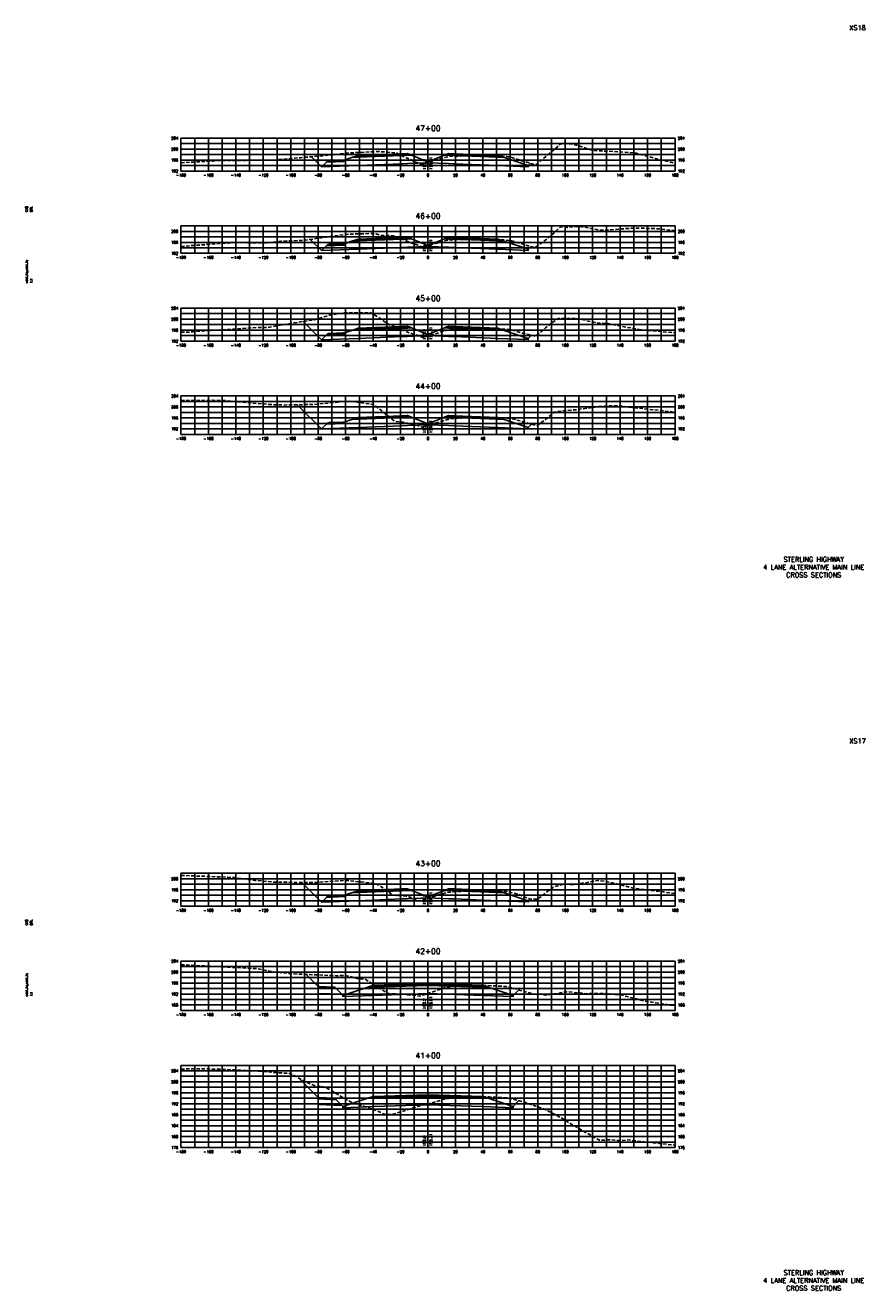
# Model space of a CAD drawing. Extents: x 37 to 9410, y 16 to 8218.
# Tile 2 of 110: x 767 to 1378, y 16 to 938. Entities that reach past the tile are written whole.
import ezdxf
from ezdxf.enums import TextEntityAlignment as Align

# ---------------------------------------------------------------- set-up
doc = ezdxf.new("R2010")
doc.units = 0
doc.header["$LTSCALE"] = 20
doc.header["$MEASUREMENT"] = 0
doc.linetypes.add('HIDDEN_050%', pattern=[0.1875, 0.125, -0.0625])
for name, color, linetype in [('S-AT-TXT175', 6, 'Continuous'), ('S-AT-TXT80', 1, 'Continuous'), ('XDATUM', 3, 'Continuous'), ('XEG', 1, 'HIDDEN_050%'), ('XFG', 2, 'Continuous'), ('XGRID', 251, 'Continuous'), ('XGRIDT', 2, 'Continuous'), ('XREF-BORDER', 7, 'Continuous')]:
    doc.layers.add(name, color=color, linetype=linetype)
doc.styles.add('L100', font='simplex.shx', dxfattribs={"height": 2})
doc.styles.add('L175', font='ROMANSM.shx', dxfattribs={"height": 3.5})
doc.styles.add('L80', font='ROMANSM.shx', dxfattribs={"height": 1.6})

# ---------------------------------------------------------------- blocks, each defined once
blk = doc.blocks.new('03025_00_att1')
at = {"layer": 'S-AT-TXT175', "style": 'L175'}
for tag, p in [('NUM', (32.402, 20.822)), ('LINE1', (30.64, 1.444)), ('LINE2', (30.64, 1.161)), ('LINE3', (30.64, 0.877))]:
    blk.add_attdef(tag, text='', height=0.175, dxfattribs=at).set_placement(p, align=Align.CENTER)
at = {"layer": 'S-AT-TXT80', "style": 'L80'}
for tag, p in [('DESIGNED', (2.094, 14.201)), ('CHECKED', (2.265, 14.201)), ('DRAFTED', (2.436, 14.201)), ('PCTB', (2.094, 11.605)), ('PSCALE', (2.265, 11.605)), ('PVIEW', (2.436, 11.605))]:
    blk.add_attdef(tag, p, '', height=0.08, rotation=90, dxfattribs=at)

msp = doc.modelspace()

# ---------------------------------------------------------------- linework, layer by layer
at = {"layer": 'XDATUM', "flags": 128}
for points in [[(975.02, 842.32), (982.41, 834.93), (1009, 835.99), (1041, 837.27), (1045, 837.43), (1060, 838.03), (1075, 837.43), (1079, 837.27), (1111, 835.99), (1133, 835.11), (1133, 836), (1134.6, 837.6)], [(974.16, 782.17), (982.41, 773.93), (1009, 774.99), (1041, 776.27), (1045, 776.43), (1060, 777.03), (1075, 776.43), (1079, 776.27), (1111, 774.99), (1133, 774.11), (1133, 775), (1134.92, 776.92)], [(969.04, 722.29), (982.41, 708.93), (1009, 709.99), (1041, 711.27), (1045, 711.43), (1060, 712.03), (1075, 711.43), (1079, 711.27), (1111, 709.99), (1133, 709.11), (1133, 710), (1135.35, 712.34)], [(964.78, 661.56), (982.41, 643.93), (1009, 644.99), (1041, 646.27), (1045, 646.43), (1060, 647.03), (1075, 646.43), (1079, 646.27), (1111, 644.99), (1133, 644.11), (1133, 645), (1135.46, 647.46)], [(967.96, 313.38), (982.41, 298.93), (1009, 299.99), (1041, 301.27), (1045, 301.43), (1060, 302.03), (1075, 301.43), (1079, 301.27), (1111, 299.99), (1133, 299.11), (1133, 300), (1134.36, 301.36)], [(971.17, 246.31), (980, 237.48), (980, 232.48), (997.21, 231.79), (998, 231), (998, 230.11), (1020, 230.99), (1060, 232.27), (1100, 230.99), (1122, 230.11), (1122, 231), (1126.1, 235.09)], [(965.83, 170.66), (980, 156.48), (980, 151.48), (997.21, 150.79), (998, 150), (998, 149.11), (1020, 149.99), (1060, 151.27), (1100, 149.99), (1122, 149.11), (1122, 150), (1126.3, 154.3)]]:
    msp.add_lwpolyline(points, dxfattribs=at)
at = {"layer": 'XEG', "flags": 128}
for points in [[(880, 837.98), (895.81, 838.91), (903.36, 839.27), (906.64, 839.59), (915.71, 839.61), (946.85, 839.97), (967.19, 841.72), (970.41, 842), (976.96, 842.45), (997.26, 844.56), (1001.79, 845.37), (1005.71, 845.34), (1024.28, 846.22), (1028.22, 845.89), (1037.28, 845.03), (1042.6, 842.45), (1054.93, 836.79), (1060, 838.32), (1060.08, 838.35), (1071.39, 841.84), (1073.37, 842.19), (1077.12, 842.72), (1079.33, 842.77), (1083.59, 842.87), (1087.81, 843.04), (1096.3, 843.38), (1100.94, 843.24), (1109.33, 842.99), (1114.08, 842.75), (1116.8, 842.59), (1118.12, 842.45), (1120.34, 842.06), (1127.07, 839.94), (1138.47, 836.39), (1149.95, 845.82), (1156.65, 851.75), (1160.42, 852.01), (1166.49, 851.46), (1179.67, 847.07), (1184.82, 846.75), (1198.55, 846.01), (1211.81, 845.05), (1225.57, 841.18), (1240, 837.69)], [(880, 777.03), (890.88, 777.84), (914.28, 779.46), (922.48, 779.98), (927.72, 779.74), (943.54, 779.6), (953.01, 780.86), (968.99, 781.45), (981.86, 783.25), (999.85, 785.74), (1006.41, 786.09), (1019.92, 786.45), (1022.13, 786.28), (1026.1, 785.03), (1032.53, 784.91), (1034.8, 784.74), (1044.68, 780.84), (1056.42, 776.3), (1060, 777.46), (1064.39, 778.88), (1071.03, 780.9), (1074, 781.47), (1077.11, 781.9), (1080.58, 781.94), (1084.17, 781.96), (1090.34, 782.15), (1097.13, 782.33), (1102.91, 782.25), (1109.13, 782.07), (1112.99, 781.81), (1116.94, 781.67), (1118.95, 781.38), (1120.98, 781.17), (1130, 778.45), (1137.88, 775.99), (1147.33, 782.85), (1156.56, 791.2), (1161.28, 790.77), (1169.72, 791.68), (1179.01, 790.16), (1185.44, 788.94), (1186.29, 788.78), (1210.77, 790.45), (1227.65, 789.89), (1240, 788.5)], [(880, 714.51), (885.96, 714.63), (887.07, 714.7), (887.46, 714.72), (888.53, 714.78), (936.46, 717.9), (942.49, 717.79), (957.01, 720.38), (960.79, 721.06), (977.04, 723.49), (989.25, 727.09), (998.61, 728.55), (1008.03, 728.51), (1014.45, 728.5), (1018.33, 728.6), (1024.87, 724.81), (1031.16, 720.23), (1047.12, 713.8), (1056.6, 710.68), (1060, 711.74), (1062.61, 712.55), (1070.56, 715), (1073.2, 715.69), (1076.88, 716.49), (1079.89, 716.55), (1084.11, 716.72), (1089.74, 717.03), (1097.03, 717.32), (1102.3, 717.14), (1109, 716.97), (1112.52, 716.84), (1116.88, 716.62), (1119.12, 716.35), (1121.29, 716), (1130.97, 713.34), (1138.59, 711.6), (1145.63, 717.72), (1154.79, 724.49), (1160.6, 724.53), (1168.32, 724.62), (1181.91, 721.49), (1191.33, 720.72), (1213.95, 716.39), (1240, 714.06)], [(880, 664.77), (881.04, 664.81), (897.52, 664.62), (903.3, 664.82), (911.59, 664.69), (945.16, 661.69), (955.7, 661.39), (977.25, 661.8), (995.59, 663.57), (1002.83, 664.33), (1008.88, 663.45), (1020.52, 661.6), (1025.23, 658.09), (1036.04, 649.3), (1041.92, 648.82), (1045.41, 648.27), (1053.02, 646.14), (1055.74, 645.2), (1060, 646.49), (1060.75, 646.72), (1070.27, 649.73), (1072.33, 650.21), (1076.8, 651.47), (1079.02, 651.6), (1084.26, 651.85), (1088.37, 652.04), (1097.12, 652.43), (1100.94, 652.37), (1108.92, 652.22), (1111.48, 652.11), (1116.61, 651.94), (1118.4, 651.68), (1121.56, 651.37), (1133.52, 648.01), (1139.59, 646.28), (1143.94, 649.54), (1152.04, 656.19), (1158.38, 657.12), (1168.78, 658.06), (1183.55, 660.12), (1190.65, 660.87), (1199.41, 660.85), (1208.47, 659.64), (1236.55, 656.6), (1240, 656.15)], [(880, 318.44), (907.98, 317.43), (919.14, 316.84), (933.83, 314.84), (948.76, 313.47), (968.12, 313.37), (971.86, 313.36), (974.91, 313.28), (979.22, 313.41), (999.6, 314.79), (1002.25, 314.65), (1021.73, 312.59), (1024.3, 311.29), (1034.45, 304.12), (1036.59, 303.92), (1044.2, 303.42), (1046.37, 302.9), (1053.85, 299.78), (1060, 301.77), (1069, 304.69), (1072.22, 305.63), (1076.07, 306.31), (1076.98, 306.46), (1078.3, 306.51), (1084.17, 306.82), (1086.52, 306.92), (1097.2, 307.41), (1106.85, 307.15), (1109.13, 307.08), (1114.19, 306.82), (1116.93, 306.69), (1119.05, 306.36), (1125.15, 305.09), (1130.66, 302.52), (1135.25, 301.08), (1139.79, 301.16), (1143.08, 303.58), (1151.38, 309.92), (1158.48, 312.12), (1159.07, 312.22), (1166.16, 311.72), (1184.26, 314.76), (1188.39, 314.3), (1193.14, 313.41), (1209.45, 309.22), (1231.57, 306.43), (1240, 305.16)], [(880, 253.36), (884.12, 253.29), (891.09, 252.75), (934.98, 250.52), (943.11, 249.03), (945.51, 248.46), (958.5, 246.98), (961.65, 246.62), (968.69, 246.42), (993.48, 245.32), (999.87, 245.52), (1008.45, 243.28), (1013.95, 242.98), (1029.56, 233.15), (1031.45, 232.19), (1032.38, 232.1), (1041.3, 231.9), (1052.13, 230.75), (1053.79, 230.35), (1056.32, 231.09), (1060, 232.37), (1072.26, 236.64), (1072.96, 236.74), (1077.28, 237.54), (1083.45, 237.79), (1084.49, 237.84), (1095.78, 238.3), (1097.52, 238.38), (1099.08, 238.33), (1109.12, 237.94), (1112.16, 237.72), (1116.83, 237.45), (1120.17, 236.76), (1122.77, 236.13), (1129.01, 234.19), (1139.14, 231.55), (1141.17, 231.79), (1145.84, 231.21), (1159.54, 233.28), (1161.07, 233.53), (1161.73, 233.57), (1169.61, 232.82), (1175.59, 232.23), (1189.2, 232.42), (1200.54, 231.3), (1217.16, 227.02), (1240, 223.43)], [(880, 177.3), (891.22, 177.43), (899.96, 177.36), (910.07, 177.12), (937.42, 175.8), (948.49, 174.79), (959.69, 174.06), (970.76, 167.92), (978.99, 164.43), (981.13, 164.74), (983.7, 164.45), (987.22, 162.96), (1005.33, 152.35), (1013.12, 150.28), (1015.9, 149.27), (1021.79, 147.25), (1028.94, 144.08), (1034.45, 144.31), (1042.68, 146.86), (1051.77, 149.88), (1059.93, 152.02), (1060, 152.03), (1063.81, 152.79), (1071.42, 155.24), (1074.86, 155.86), (1077.31, 156.3), (1081.48, 156.52), (1084.37, 156.67), (1092.3, 157.01), (1097.72, 157.22), (1104.59, 156.98), (1109.4, 156.78), (1114.08, 156.48), (1117.15, 156.27), (1118.87, 155.95), (1121.4, 155.57), (1128.8, 153.64), (1145.9, 147.68), (1157.01, 141.81), (1165.29, 136.6), (1184.88, 125.46), (1186.76, 125.37), (1192.38, 125.74), (1199.78, 125.15), (1205.13, 125.6), (1231.22, 122.74), (1240, 121.83)]]:
    msp.add_lwpolyline(points, dxfattribs=at)
at = {"layer": 'XFG', "flags": 128}
for points in [[(982.41, 834.93), (982.41, 834.93), (975.02, 842.32)], [(1060, 838.77), (1048.05, 843.55), (1045, 843.43), (1041, 843.27), (1009, 841.99), (1004.43, 841.81), (999, 840), (999, 839), (985.96, 838.48), (982.41, 834.93), (1009, 835.99), (1041, 837.27), (1045, 837.43), (1060, 838.03), (1060, 838.77)], [(999, 840), (998, 839.96), (998, 839.62), (988, 839.22), (988, 839.56), (987, 839.52), (985.96, 838.48), (999, 839), (999, 840)], [(998, 839.96), (988, 839.56), (988, 839.22), (998, 839.62), (998, 839.96)], [(1045, 843.77), (1041, 843.61), (1009, 842.33), (1009, 843.33), (1004.43, 841.81), (1009, 841.99), (1041, 843.27), (1045, 843.43), (1048.05, 843.55), (1045, 844.77), (1045, 843.77)], [(1045, 844.77), (1041, 844.61), (1009, 843.33), (1009, 842.99), (1041, 844.27), (1045, 844.43), (1045, 844.77)], [(1045, 844.43), (1041, 844.27), (1009, 842.99), (1009, 842.33), (1041, 843.61), (1045, 843.77), (1045, 844.43)], [(1060, 838.77), (1071.95, 843.55), (1075, 843.43), (1079, 843.27), (1111, 841.99), (1115.57, 841.81), (1133, 836), (1133, 835.11), (1111, 835.99), (1079, 837.27), (1075, 837.43), (1060, 838.03)], [(1075, 844.77), (1071.95, 843.55), (1075, 843.43), (1079, 843.27), (1111, 841.99), (1115.57, 841.81), (1111, 843.33), (1111, 842.33), (1079, 843.61), (1075, 843.77), (1075, 844.77)], [(1075, 844.77), (1075, 844.43), (1079, 844.27), (1111, 842.99), (1111, 843.33), (1079, 844.61), (1075, 844.77)], [(1075, 844.43), (1075, 843.77), (1079, 843.61), (1111, 842.33), (1111, 842.99), (1079, 844.27), (1075, 844.43)], [(1133, 836), (1133, 836), (1134.6, 837.6)], [(982.41, 773.93), (982.41, 773.93), (974.16, 782.17)], [(1060, 777.77), (1048.05, 782.55), (1045, 782.43), (1041, 782.27), (1009, 780.99), (1004.43, 780.81), (999, 779), (999, 778), (985.96, 777.48), (982.41, 773.93), (1009, 774.99), (1041, 776.27), (1045, 776.43), (1060, 777.03), (1060, 777.77)], [(999, 779), (998, 778.96), (998, 778.62), (988, 778.22), (988, 778.56), (987, 778.52), (985.96, 777.48), (999, 778), (999, 779)], [(998, 778.96), (988, 778.56), (988, 778.22), (998, 778.62), (998, 778.96)], [(1045, 782.77), (1041, 782.61), (1009, 781.33), (1009, 782.33), (1004.43, 780.81), (1009, 780.99), (1041, 782.27), (1045, 782.43), (1048.05, 782.55), (1045, 783.77), (1045, 782.77)], [(1045, 783.77), (1041, 783.61), (1009, 782.33), (1009, 781.99), (1041, 783.27), (1045, 783.43), (1045, 783.77)], [(1045, 783.43), (1041, 783.27), (1009, 781.99), (1009, 781.33), (1041, 782.61), (1045, 782.77), (1045, 783.43)], [(1060, 777.77), (1071.95, 782.55), (1075, 782.43), (1079, 782.27), (1111, 780.99), (1115.57, 780.81), (1133, 775), (1133, 774.11), (1111, 774.99), (1079, 776.27), (1075, 776.43), (1060, 777.03)], [(1075, 783.77), (1071.95, 782.55), (1075, 782.43), (1079, 782.27), (1111, 780.99), (1115.57, 780.81), (1111, 782.33), (1111, 781.33), (1079, 782.61), (1075, 782.77), (1075, 783.77)], [(1075, 783.77), (1075, 783.43), (1079, 783.27), (1111, 781.99), (1111, 782.33), (1079, 783.61), (1075, 783.77)], [(1075, 783.43), (1075, 782.77), (1079, 782.61), (1111, 781.33), (1111, 781.99), (1079, 783.27), (1075, 783.43)], [(1133, 775), (1133, 775), (1134.92, 776.92)], [(982.41, 708.93), (982.41, 708.93), (969.04, 722.29)], [(1060, 712.77), (1048.05, 717.55), (1045, 717.43), (1041, 717.27), (1009, 715.99), (1004.43, 715.81), (999, 714), (999, 713), (985.96, 712.48), (982.41, 708.93), (1009, 709.99), (1041, 711.27), (1045, 711.43), (1060, 712.03), (1060, 712.77)], [(999, 714), (998, 713.96), (998, 713.62), (988, 713.22), (988, 713.56), (987, 713.52), (985.96, 712.48), (999, 713), (999, 714)], [(998, 713.96), (988, 713.56), (988, 713.22), (998, 713.62), (998, 713.96)], [(1045, 717.77), (1041, 717.61), (1009, 716.33), (1009, 717.33), (1004.43, 715.81), (1009, 715.99), (1041, 717.27), (1045, 717.43), (1048.05, 717.55), (1045, 718.77), (1045, 717.77)], [(1045, 718.77), (1041, 718.61), (1009, 717.33), (1009, 716.99), (1041, 718.27), (1045, 718.43), (1045, 718.77)], [(1045, 718.43), (1041, 718.27), (1009, 716.99), (1009, 716.33), (1041, 717.61), (1045, 717.77), (1045, 718.43)], [(1060, 712.77), (1071.95, 717.55), (1075, 717.43), (1079, 717.27), (1111, 715.99), (1115.57, 715.81), (1133, 710), (1133, 709.11), (1111, 709.99), (1079, 711.27), (1075, 711.43), (1060, 712.03)], [(1075, 718.77), (1071.95, 717.55), (1075, 717.43), (1079, 717.27), (1111, 715.99), (1115.57, 715.81), (1111, 717.33), (1111, 716.33), (1079, 717.61), (1075, 717.77), (1075, 718.77)], [(1075, 718.77), (1075, 718.43), (1079, 718.27), (1111, 716.99), (1111, 717.33), (1079, 718.61), (1075, 718.77)], [(1075, 718.43), (1075, 717.77), (1079, 717.61), (1111, 716.33), (1111, 716.99), (1079, 718.27), (1075, 718.43)], [(1133, 710), (1133, 710), (1135.35, 712.34)], [(982.41, 643.93), (982.41, 643.93), (964.78, 661.56)], [(1060, 647.77), (1048.05, 652.55), (1045, 652.43), (1041, 652.27), (1009, 650.99), (1004.43, 650.81), (999, 649), (999, 648), (985.96, 647.48), (982.41, 643.93), (1009, 644.99), (1041, 646.27), (1045, 646.43), (1060, 647.03), (1060, 647.77)], [(999, 649), (998, 648.96), (998, 648.62), (988, 648.22), (988, 648.56), (987, 648.52), (985.96, 647.48), (999, 648), (999, 649)], [(998, 648.96), (988, 648.56), (988, 648.22), (998, 648.62), (998, 648.96)], [(1045, 652.77), (1041, 652.61), (1009, 651.33), (1009, 652.33), (1004.43, 650.81), (1009, 650.99), (1041, 652.27), (1045, 652.43), (1048.05, 652.55), (1045, 653.77), (1045, 652.77)], [(1045, 653.77), (1041, 653.61), (1009, 652.33), (1009, 651.99), (1041, 653.27), (1045, 653.43), (1045, 653.77)], [(1045, 653.43), (1041, 653.27), (1009, 651.99), (1009, 651.33), (1041, 652.61), (1045, 652.77), (1045, 653.43)], [(1060, 647.77), (1071.95, 652.55), (1075, 652.43), (1079, 652.27), (1111, 650.99), (1115.57, 650.81), (1133, 645), (1133, 644.11), (1111, 644.99), (1079, 646.27), (1075, 646.43), (1060, 647.03)], [(1075, 653.77), (1071.95, 652.55), (1075, 652.43), (1079, 652.27), (1111, 650.99), (1115.57, 650.81), (1111, 652.33), (1111, 651.33), (1079, 652.61), (1075, 652.77), (1075, 653.77)], [(1075, 653.77), (1075, 653.43), (1079, 653.27), (1111, 651.99), (1111, 652.33), (1079, 653.61), (1075, 653.77)], [(1075, 653.43), (1075, 652.77), (1079, 652.61), (1111, 651.33), (1111, 651.99), (1079, 653.27), (1075, 653.43)], [(1133, 645), (1133, 645), (1135.46, 647.46)], [(982.41, 298.93), (982.41, 298.93), (967.96, 313.38)], [(1060, 302.77), (1048.05, 307.55), (1045, 307.43), (1041, 307.27), (1009, 305.99), (1004.43, 305.81), (999, 304), (999, 303), (985.96, 302.48), (982.41, 298.93), (1009, 299.99), (1041, 301.27), (1045, 301.43), (1060, 302.03), (1060, 302.77)], [(1045, 307.77), (1041, 307.61), (1009, 306.33), (1009, 307.33), (1004.43, 305.81), (1009, 305.99), (1041, 307.27), (1045, 307.43), (1048.05, 307.55), (1045, 308.77), (1045, 307.77)], [(1045, 308.77), (1041, 308.61), (1009, 307.33), (1009, 306.99), (1041, 308.27), (1045, 308.43), (1045, 308.77)], [(1045, 308.43), (1041, 308.27), (1009, 306.99), (1009, 306.33), (1041, 307.61), (1045, 307.77), (1045, 308.43)], [(1060, 302.77), (1071.95, 307.55), (1075, 307.43), (1079, 307.27), (1111, 305.99), (1115.57, 305.81), (1133, 300), (1133, 299.11), (1111, 299.99), (1079, 301.27), (1075, 301.43), (1060, 302.03)], [(1075, 308.77), (1071.95, 307.55), (1075, 307.43), (1079, 307.27), (1111, 305.99), (1115.57, 305.81), (1111, 307.33), (1111, 306.33), (1079, 307.61), (1075, 307.77), (1075, 308.77)], [(1075, 308.77), (1075, 308.43), (1079, 308.27), (1111, 306.99), (1111, 307.33), (1079, 308.61), (1075, 308.77)], [(1075, 308.43), (1075, 307.77), (1079, 307.61), (1111, 306.33), (1111, 306.99), (1079, 308.27), (1075, 308.43)], [(999, 304), (998, 303.96), (998, 303.62), (988, 303.22), (988, 303.56), (987, 303.52), (985.96, 302.48), (999, 303), (999, 304)], [(998, 303.96), (988, 303.56), (988, 303.22), (998, 303.62), (998, 303.96)], [(1133, 300), (1133, 300), (1134.36, 301.36)], [(980, 237.48), (980, 237.48), (971.17, 246.31)], [(980, 237.48), (980, 236.48), (993.04, 235.96), (992, 237), (991, 237.04), (991, 236.7), (981, 237.1), (981, 237.44), (980, 237.48)], [(980, 236.48), (980, 232.48), (997.21, 231.79), (993.04, 235.96), (980, 236.48)], [(981, 237.44), (981, 237.1), (991, 236.7), (991, 237.04), (981, 237.44)], [(998, 231), (997.21, 231.79)], [(1060, 238.27), (1020, 236.99), (1015.43, 236.81), (998, 231), (998, 230.11), (1020, 230.99), (1060, 232.27)], [(1060, 238.61), (1020, 237.33), (1020, 238.33), (1015.43, 236.81), (1020, 236.99), (1060, 238.27)], [(1060, 239.61), (1020, 238.33), (1020, 237.99), (1060, 239.27)], [(1060, 239.27), (1020, 237.99), (1020, 237.33), (1060, 238.61)], [(1060, 239.61), (1100, 238.33), (1100, 237.99), (1060, 239.27)], [(1060, 239.27), (1100, 237.99), (1100, 237.33), (1060, 238.61)], [(1060, 238.61), (1100, 237.33), (1100, 238.33), (1104.57, 236.81), (1100, 236.99), (1060, 238.27)], [(1060, 238.27), (1100, 236.99), (1104.57, 236.81), (1122, 231), (1122, 230.11), (1100, 230.99), (1060, 232.27)], [(1122, 231), (1122, 231), (1126.1, 235.09)], [(980, 156.48), (980, 156.48), (965.83, 170.66)], [(1060, 157.27), (1020, 155.99), (1015.43, 155.81), (998, 150), (998, 149.11), (1020, 149.99), (1060, 151.27)], [(1060, 157.61), (1020, 156.33), (1020, 157.33), (1015.43, 155.81), (1020, 155.99), (1060, 157.27)], [(1060, 158.61), (1020, 157.33), (1020, 156.99), (1060, 158.27)], [(1060, 158.27), (1020, 156.99), (1020, 156.33), (1060, 157.61)], [(1060, 158.61), (1100, 157.33), (1100, 156.99), (1060, 158.27)], [(1060, 158.27), (1100, 156.99), (1100, 156.33), (1060, 157.61)], [(1060, 157.61), (1100, 156.33), (1100, 157.33), (1104.57, 155.81), (1100, 155.99), (1060, 157.27)], [(1060, 157.27), (1100, 155.99), (1104.57, 155.81), (1122, 150), (1122, 149.11), (1100, 149.99), (1060, 151.27)], [(980, 156.48), (980, 155.48), (993.04, 154.96), (992, 156), (991, 156.04), (991, 155.7), (981, 156.1), (981, 156.44), (980, 156.48)], [(980, 155.48), (980, 151.48), (997.21, 150.79), (993.04, 154.96), (980, 155.48)], [(981, 156.44), (981, 156.1), (991, 155.7), (991, 156.04), (981, 156.44)], [(998, 150), (997.21, 150.79)], [(1122, 150), (1122, 150), (1126.3, 154.3)]]:
    msp.add_lwpolyline(points, dxfattribs=at)
at = {"layer": 'XGRID'}
for p, q in [((880, 832), (880, 856)), ((880, 856), (1240, 856)), ((880, 852), (1240, 852)), ((890, 832), (890, 856)), ((900, 832), (900, 856)), ((910, 832), (910, 856)), ((920, 832), (920, 856)), ((930, 832), (930, 856)), ((940, 832), (940, 856)), ((950, 832), (950, 856)), ((960, 832), (960, 856)), ((970, 832), (970, 856)), ((980, 832), (980, 856)), ((990, 832), (990, 856)), ((1000, 832), (1000, 856)), ((1010, 832), (1010, 856)), ((1020, 832), (1020, 856)), ((1030, 832), (1030, 856)), ((1040, 832), (1040, 856)), ((1050, 832), (1050, 856)), ((1060, 832), (1060, 856)), ((1070, 832), (1070, 856)), ((1080, 832), (1080, 856)), ((1090, 832), (1090, 856)), ((1100, 832), (1100, 856)), ((1110, 832), (1110, 856)), ((1120, 832), (1120, 856)), ((1130, 832), (1130, 856)), ((1140, 832), (1140, 856)), ((1150, 832), (1150, 856)), ((1160, 832), (1160, 856)), ((1170, 832), (1170, 856)), ((1180, 832), (1180, 856)), ((1190, 832), (1190, 856)), ((1200, 832), (1200, 856)), ((1210, 832), (1210, 856)), ((1220, 832), (1220, 856)), ((1230, 832), (1230, 856)), ((1240, 832), (1240, 856)), ((880, 848), (1240, 848)), ((880, 844), (1240, 844)), ((880, 840), (1240, 840)), ((880, 836), (1240, 836)), ((880, 832), (1240, 832)), ((880, 772), (880, 792)), ((880, 792), (1240, 792)), ((880, 788), (1240, 788)), ((890, 772), (890, 792)), ((900, 772), (900, 792)), ((910, 772), (910, 792)), ((920, 772), (920, 792)), ((930, 772), (930, 792)), ((940, 772), (940, 792)), ((950, 772), (950, 792)), ((960, 772), (960, 792)), ((970, 772), (970, 792)), ((980, 772), (980, 792)), ((990, 772), (990, 792)), ((1000, 772), (1000, 792)), ((1010, 772), (1010, 792)), ((1020, 772), (1020, 792)), ((1030, 772), (1030, 792)), ((1040, 772), (1040, 792)), ((1050, 772), (1050, 792)), ((1060, 772), (1060, 792)), ((1070, 772), (1070, 792)), ((1080, 772), (1080, 792)), ((1090, 772), (1090, 792)), ((1100, 772), (1100, 792)), ((1110, 772), (1110, 792)), ((1120, 772), (1120, 792)), ((1130, 772), (1130, 792)), ((1140, 772), (1140, 792)), ((1150, 772), (1150, 792)), ((1160, 772), (1160, 792)), ((1170, 772), (1170, 792)), ((1180, 772), (1180, 792)), ((1190, 772), (1190, 792)), ((1200, 772), (1200, 792)), ((1210, 772), (1210, 792)), ((1220, 772), (1220, 792)), ((1230, 772), (1230, 792)), ((1240, 772), (1240, 792)), ((880, 784), (1240, 784)), ((880, 780), (1240, 780)), ((880, 776), (1240, 776)), ((880, 772), (1240, 772)), ((880, 708), (880, 732)), ((880, 732), (1240, 732)), ((890, 708), (890, 732)), ((900, 708), (900, 732)), ((910, 708), (910, 732)), ((920, 708), (920, 732)), ((930, 708), (930, 732)), ((940, 708), (940, 732)), ((950, 708), (950, 732)), ((960, 708), (960, 732)), ((970, 708), (970, 732)), ((980, 708), (980, 732)), ((990, 708), (990, 732)), ((1000, 708), (1000, 732)), ((1010, 708), (1010, 732)), ((1020, 708), (1020, 732)), ((1030, 708), (1030, 732)), ((1040, 708), (1040, 732)), ((1050, 708), (1050, 732)), ((1060, 708), (1060, 732)), ((1070, 708), (1070, 732)), ((1080, 708), (1080, 732)), ((1090, 708), (1090, 732)), ((1100, 708), (1100, 732)), ((1110, 708), (1110, 732)), ((1120, 708), (1120, 732)), ((1130, 708), (1130, 732)), ((1140, 708), (1140, 732)), ((1150, 708), (1150, 732)), ((1160, 708), (1160, 732)), ((1170, 708), (1170, 732)), ((1180, 708), (1180, 732)), ((1190, 708), (1190, 732)), ((1200, 708), (1200, 732)), ((1210, 708), (1210, 732)), ((1220, 708), (1220, 732)), ((1230, 708), (1230, 732)), ((1240, 708), (1240, 732)), ((880, 728), (1240, 728)), ((880, 724), (1240, 724)), ((880, 720), (1240, 720)), ((880, 716), (1240, 716)), ((880, 712), (1240, 712)), ((880, 708), (1240, 708)), ((880, 640), (880, 668)), ((880, 668), (1240, 668)), ((890, 640), (890, 668)), ((900, 640), (900, 668)), ((910, 640), (910, 668)), ((920, 640), (920, 668)), ((930, 640), (930, 668)), ((940, 640), (940, 668)), ((950, 640), (950, 668)), ((960, 640), (960, 668)), ((970, 640), (970, 668)), ((980, 640), (980, 668)), ((990, 640), (990, 668)), ((1000, 640), (1000, 668)), ((1010, 640), (1010, 668)), ((1020, 640), (1020, 668)), ((1030, 640), (1030, 668)), ((1040, 640), (1040, 668)), ((1050, 640), (1050, 668)), ((1060, 640), (1060, 668)), ((1070, 640), (1070, 668)), ((1080, 640), (1080, 668)), ((1090, 640), (1090, 668)), ((1100, 640), (1100, 668)), ((1110, 640), (1110, 668)), ((1120, 640), (1120, 668)), ((1130, 640), (1130, 668)), ((1140, 640), (1140, 668)), ((1150, 640), (1150, 668)), ((1160, 640), (1160, 668)), ((1170, 640), (1170, 668)), ((1180, 640), (1180, 668)), ((1190, 640), (1190, 668)), ((1200, 640), (1200, 668)), ((1210, 640), (1210, 668)), ((1220, 640), (1220, 668)), ((1230, 640), (1230, 668)), ((1240, 640), (1240, 668)), ((880, 664), (1240, 664)), ((880, 660), (1240, 660)), ((880, 656), (1240, 656)), ((880, 652), (1240, 652)), ((880, 648), (1240, 648)), ((880, 644), (1240, 644)), ((880, 640), (1240, 640)), ((880, 296), (880, 320)), ((880, 320), (1240, 320)), ((880, 316), (1240, 316)), ((890, 296), (890, 320)), ((900, 296), (900, 320)), ((910, 296), (910, 320)), ((920, 296), (920, 320)), ((930, 296), (930, 320)), ((940, 296), (940, 320)), ((950, 296), (950, 320)), ((960, 296), (960, 320)), ((970, 296), (970, 320)), ((980, 296), (980, 320)), ((990, 296), (990, 320)), ((1000, 296), (1000, 320)), ((1010, 296), (1010, 320)), ((1020, 296), (1020, 320)), ((1030, 296), (1030, 320)), ((1040, 296), (1040, 320)), ((1050, 296), (1050, 320)), ((1060, 296), (1060, 320)), ((1070, 296), (1070, 320)), ((1080, 296), (1080, 320)), ((1090, 296), (1090, 320)), ((1100, 296), (1100, 320)), ((1110, 296), (1110, 320)), ((1120, 296), (1120, 320)), ((1130, 296), (1130, 320)), ((1140, 296), (1140, 320)), ((1150, 296), (1150, 320)), ((1160, 296), (1160, 320)), ((1170, 296), (1170, 320)), ((1180, 296), (1180, 320)), ((1190, 296), (1190, 320)), ((1200, 296), (1200, 320)), ((1210, 296), (1210, 320)), ((1220, 296), (1220, 320)), ((1230, 296), (1230, 320)), ((1240, 296), (1240, 320)), ((880, 312), (1240, 312)), ((880, 308), (1240, 308)), ((880, 304), (1240, 304)), ((880, 300), (1240, 300)), ((880, 296), (1240, 296)), ((880, 220), (880, 256)), ((880, 256), (1240, 256)), ((880, 252), (1240, 252)), ((890, 220), (890, 256)), ((900, 220), (900, 256)), ((910, 220), (910, 256)), ((920, 220), (920, 256)), ((930, 220), (930, 256)), ((940, 220), (940, 256)), ((950, 220), (950, 256)), ((960, 220), (960, 256)), ((970, 220), (970, 256)), ((980, 220), (980, 256)), ((990, 220), (990, 256)), ((1000, 220), (1000, 256)), ((1010, 220), (1010, 256)), ((1020, 220), (1020, 256)), ((1030, 220), (1030, 256)), ((1040, 220), (1040, 256)), ((1050, 220), (1050, 256)), ((1060, 220), (1060, 256)), ((1070, 220), (1070, 256)), ((1080, 220), (1080, 256)), ((1090, 220), (1090, 256)), ((1100, 220), (1100, 256)), ((1110, 220), (1110, 256)), ((1120, 220), (1120, 256)), ((1130, 220), (1130, 256)), ((1140, 220), (1140, 256)), ((1150, 220), (1150, 256)), ((1160, 220), (1160, 256)), ((1170, 220), (1170, 256)), ((1180, 220), (1180, 256)), ((1190, 220), (1190, 256)), ((1200, 220), (1200, 256)), ((1210, 220), (1210, 256)), ((1220, 220), (1220, 256)), ((1230, 220), (1230, 256)), ((1240, 220), (1240, 256)), ((880, 248), (1240, 248)), ((880, 244), (1240, 244)), ((880, 240), (1240, 240)), ((880, 236), (1240, 236)), ((880, 232), (1240, 232)), ((880, 228), (1240, 228)), ((880, 224), (1240, 224)), ((880, 220), (1240, 220)), ((880, 120), (880, 180)), ((880, 180), (1240, 180)), ((880, 176), (1240, 176)), ((890, 120), (890, 180)), ((900, 120), (900, 180)), ((910, 120), (910, 180)), ((920, 120), (920, 180)), ((930, 120), (930, 180)), ((940, 120), (940, 180)), ((950, 120), (950, 180)), ((960, 120), (960, 180)), ((970, 120), (970, 180)), ((980, 120), (980, 180)), ((990, 120), (990, 180)), ((1000, 120), (1000, 180)), ((1010, 120), (1010, 180)), ((1020, 120), (1020, 180)), ((1030, 120), (1030, 180)), ((1040, 120), (1040, 180)), ((1050, 120), (1050, 180)), ((1060, 120), (1060, 180)), ((1070, 120), (1070, 180)), ((1080, 120), (1080, 180)), ((1090, 120), (1090, 180)), ((1100, 120), (1100, 180)), ((1110, 120), (1110, 180)), ((1120, 120), (1120, 180)), ((1130, 120), (1130, 180)), ((1140, 120), (1140, 180)), ((1150, 120), (1150, 180)), ((1160, 120), (1160, 180)), ((1170, 120), (1170, 180)), ((1180, 120), (1180, 180)), ((1190, 120), (1190, 180)), ((1200, 120), (1200, 180)), ((1210, 120), (1210, 180)), ((1220, 120), (1220, 180)), ((1230, 120), (1230, 180)), ((1240, 120), (1240, 180)), ((880, 172), (1240, 172)), ((880, 168), (1240, 168)), ((880, 164), (1240, 164)), ((880, 160), (1240, 160)), ((880, 156), (1240, 156)), ((880, 152), (1240, 152)), ((880, 148), (1240, 148)), ((880, 144), (1240, 144)), ((880, 140), (1240, 140)), ((880, 136), (1240, 136)), ((880, 132), (1240, 132)), ((880, 128), (1240, 128)), ((880, 124), (1240, 124)), ((880, 120), (1240, 120))]:
    msp.add_line(p, q, dxfattribs=at)

# ---------------------------------------------------------------- block references
at = {"layer": 'XREF-BORDER'}
ref = msp.add_blockref('03025_00_att1', (726.45, 518.23), dxfattribs=dict(at, xscale=20, yscale=20, zscale=20))
ref.add_attrib('LINE1', 'STERLING HIGHWAY', dxfattribs={"layer": 'S-AT-TXT175', "height": 3.5, "style": 'L175'}).set_placement((1341.07, 547.1), align=Align.CENTER)
ref.add_attrib('LINE2', '4 LANE ALTERNATIVE MAIN LINE', dxfattribs={"layer": 'S-AT-TXT175', "height": 3.5, "style": 'L175'}).set_placement((1341.07, 541.44), align=Align.CENTER)
ref.add_attrib('LINE3', 'CROSS SECTIONS', dxfattribs={"layer": 'S-AT-TXT175', "height": 3.5, "style": 'L175'}).set_placement((1341.07, 535.77), align=Align.CENTER)
ref.add_attrib('NUM', 'XS18', dxfattribs={"layer": 'S-AT-TXT175', "height": 3.5, "style": 'L175'}).set_placement((1373, 934.66), align=Align.CENTER)
ref.add_attrib('DESIGNED', 'CAB', (768.34, 802.25), dxfattribs={"layer": 'S-AT-TXT80', "height": 1.6, "rotation": 90, "style": 'L80'})
ref.add_attrib('CHECKED', 'DRL', (771.75, 802.25), dxfattribs={"layer": 'S-AT-TXT80', "height": 1.6, "rotation": 90, "style": 'L80'})
ref.add_attrib('PCTB', 'adot_hs,adot_fs', (768.34, 750.32), dxfattribs={"layer": 'S-AT-TXT80', "height": 1.6, "rotation": 90, "style": 'L80'})
ref.add_attrib('PSCALE', '1:1', (771.75, 750.32), dxfattribs={"layer": 'S-AT-TXT80', "height": 1.6, "rotation": 90, "style": 'L80'})
ref = msp.add_blockref('03025_00_att1', (726.45, -1.77), dxfattribs=dict(at, xscale=20, yscale=20, zscale=20))
ref.add_attrib('LINE1', 'STERLING HIGHWAY', dxfattribs={"layer": 'S-AT-TXT175', "height": 3.5, "style": 'L175'}).set_placement((1341.07, 27.1), align=Align.CENTER)
ref.add_attrib('LINE2', '4 LANE ALTERNATIVE MAIN LINE', dxfattribs={"layer": 'S-AT-TXT175', "height": 3.5, "style": 'L175'}).set_placement((1341.07, 21.44), align=Align.CENTER)
ref.add_attrib('LINE3', 'CROSS SECTIONS', dxfattribs={"layer": 'S-AT-TXT175', "height": 3.5, "style": 'L175'}).set_placement((1341.07, 15.77), align=Align.CENTER)
ref.add_attrib('NUM', 'XS17', dxfattribs={"layer": 'S-AT-TXT175', "height": 3.5, "style": 'L175'}).set_placement((1373, 414.66), align=Align.CENTER)
ref.add_attrib('DESIGNED', 'CAB', (768.34, 282.25), dxfattribs={"layer": 'S-AT-TXT80', "height": 1.6, "rotation": 90, "style": 'L80'})
ref.add_attrib('CHECKED', 'DRL', (771.75, 282.25), dxfattribs={"layer": 'S-AT-TXT80', "height": 1.6, "rotation": 90, "style": 'L80'})
ref.add_attrib('PCTB', 'adot_hs,adot_fs', (768.34, 230.32), dxfattribs={"layer": 'S-AT-TXT80', "height": 1.6, "rotation": 90, "style": 'L80'})
ref.add_attrib('PSCALE', '1:1', (771.75, 230.32), dxfattribs={"layer": 'S-AT-TXT80', "height": 1.6, "rotation": 90, "style": 'L80'})

# ---------------------------------------------------------------- texts
at = {"layer": 'XGRIDT', "style": 'L100'}
for s, p in [('47+00', (1060, 860)), ('46+00', (1060, 796)), ('45+00', (1060, 736)), ('44+00', (1060, 672)), ('43+00', (1060, 324)), ('42+00', (1060, 260)), ('41+00', (1060, 184))]:
    msp.add_text(s, height=4, dxfattribs=at).set_placement(p, align=Align.BOTTOM_CENTER)
for s, p in [('204', (878, 856)), ('200', (878, 848)), ('196', (878, 840)), ('192', (878, 832)), ('200', (878, 788)), ('196', (878, 780)), ('192', (878, 772)), ('204', (878, 732)), ('200', (878, 724)), ('196', (878, 716)), ('192', (878, 708)), ('204', (878, 668)), ('200', (878, 660)), ('196', (878, 652)), ('192', (878, 644)), ('200', (878, 316)), ('196', (878, 308)), ('192', (878, 300)), ('204', (878, 256)), ('200', (878, 248)), ('196', (878, 240)), ('192', (878, 232)), ('188', (878, 224)), ('204', (878, 176)), ('200', (878, 168)), ('196', (878, 160)), ('192', (878, 152)), ('188', (878, 144)), ('184', (878, 136)), ('180', (878, 128)), ('176', (878, 120))]:
    msp.add_text(s, height=2, dxfattribs=at).set_placement(p, align=Align.MIDDLE_RIGHT)
for s, p in [('204', (1242, 856)), ('200', (1242, 848)), ('196', (1242, 840)), ('192', (1242, 832)), ('200', (1242, 788)), ('196', (1242, 780)), ('192', (1242, 772)), ('204', (1242, 732)), ('200', (1242, 724)), ('196', (1242, 716)), ('192', (1242, 708)), ('204', (1242, 668)), ('200', (1242, 660)), ('196', (1242, 652)), ('192', (1242, 644)), ('200', (1242, 316)), ('196', (1242, 308)), ('192', (1242, 300)), ('204', (1242, 256)), ('200', (1242, 248)), ('196', (1242, 240)), ('192', (1242, 232)), ('188', (1242, 224)), ('204', (1242, 176)), ('200', (1242, 168)), ('196', (1242, 160)), ('192', (1242, 152)), ('188', (1242, 144)), ('184', (1242, 136)), ('180', (1242, 128)), ('176', (1242, 120))]:
    msp.add_text(s, height=2, dxfattribs=at).set_placement(p, align=Align.MIDDLE_LEFT)
for s, p in [('195.2', (1059, 833)), ('194.7', (1059, 773)), ('193.9', (1059, 709)), ('193.2', (1059, 641)), ('192.9', (1059, 297)), ('192.2', (1059, 221)), ('192.0', (1059, 121))]:
    msp.add_text(s, height=2, rotation=90, dxfattribs=at).set_placement(p, align=Align.BOTTOM_LEFT)
for s, p in [('198.31', (1061, 833)), ('197.81', (1061, 773)), ('197.31', (1061, 709)), ('196.81', (1061, 641)), ('196.31', (1061, 297)), ('195.81', (1061, 221)), ('195.31', (1061, 121))]:
    msp.add_text(s, height=2, rotation=90, dxfattribs=at).set_placement(p, align=Align.TOP_LEFT)
for s, p in [('-180', (880, 830)), ('-160', (900, 830)), ('-140', (920, 830)), ('-120', (940, 830)), ('-100', (960, 830)), ('-80', (980, 830)), ('-60', (1000, 830)), ('-40', (1020, 830)), ('-20', (1040, 830)), ('0', (1060, 830)), ('20', (1080, 830)), ('40', (1100, 830)), ('60', (1120, 830)), ('80', (1140, 830)), ('100', (1160, 830)), ('120', (1180, 830)), ('140', (1200, 830)), ('160', (1220, 830)), ('180', (1240, 830)), ('-180', (880, 770)), ('-160', (900, 770)), ('-140', (920, 770)), ('-120', (940, 770)), ('-100', (960, 770)), ('-80', (980, 770)), ('-60', (1000, 770)), ('-40', (1020, 770)), ('-20', (1040, 770)), ('0', (1060, 770)), ('20', (1080, 770)), ('40', (1100, 770)), ('60', (1120, 770)), ('80', (1140, 770)), ('100', (1160, 770)), ('120', (1180, 770)), ('140', (1200, 770)), ('160', (1220, 770)), ('180', (1240, 770)), ('-180', (880, 706)), ('-160', (900, 706)), ('-140', (920, 706)), ('-120', (940, 706)), ('-100', (960, 706)), ('-80', (980, 706)), ('-60', (1000, 706)), ('-40', (1020, 706)), ('-20', (1040, 706)), ('0', (1060, 706)), ('20', (1080, 706)), ('40', (1100, 706)), ('60', (1120, 706)), ('80', (1140, 706)), ('100', (1160, 706)), ('120', (1180, 706)), ('140', (1200, 706)), ('160', (1220, 706)), ('180', (1240, 706)), ('-180', (880, 638)), ('-160', (900, 638)), ('-140', (920, 638)), ('-120', (940, 638)), ('-100', (960, 638)), ('-80', (980, 638)), ('-60', (1000, 638)), ('-40', (1020, 638)), ('-20', (1040, 638)), ('0', (1060, 638)), ('20', (1080, 638)), ('40', (1100, 638)), ('60', (1120, 638)), ('80', (1140, 638)), ('100', (1160, 638)), ('120', (1180, 638)), ('140', (1200, 638)), ('160', (1220, 638)), ('180', (1240, 638)), ('-180', (880, 294)), ('-160', (900, 294)), ('-140', (920, 294)), ('-120', (940, 294)), ('-100', (960, 294)), ('-80', (980, 294)), ('-60', (1000, 294)), ('-40', (1020, 294)), ('-20', (1040, 294)), ('0', (1060, 294)), ('20', (1080, 294)), ('40', (1100, 294)), ('60', (1120, 294)), ('80', (1140, 294)), ('100', (1160, 294)), ('120', (1180, 294)), ('140', (1200, 294)), ('160', (1220, 294)), ('180', (1240, 294)), ('-180', (880, 218)), ('-160', (900, 218)), ('-140', (920, 218)), ('-120', (940, 218)), ('-100', (960, 218)), ('-80', (980, 218)), ('-60', (1000, 218)), ('-40', (1020, 218)), ('-20', (1040, 218)), ('0', (1060, 218)), ('20', (1080, 218)), ('40', (1100, 218)), ('60', (1120, 218)), ('80', (1140, 218)), ('100', (1160, 218)), ('120', (1180, 218)), ('140', (1200, 218)), ('160', (1220, 218)), ('180', (1240, 218)), ('-180', (880, 118)), ('-160', (900, 118)), ('-140', (920, 118)), ('-120', (940, 118)), ('-100', (960, 118)), ('-80', (980, 118)), ('-60', (1000, 118)), ('-40', (1020, 118)), ('-20', (1040, 118)), ('0', (1060, 118)), ('20', (1080, 118)), ('40', (1100, 118)), ('60', (1120, 118)), ('80', (1140, 118)), ('100', (1160, 118)), ('120', (1180, 118)), ('140', (1200, 118)), ('160', (1220, 118)), ('180', (1240, 118))]:
    msp.add_text(s, height=2, dxfattribs=at).set_placement(p, align=Align.TOP_CENTER)

doc.saveas('drawing.dxf')
